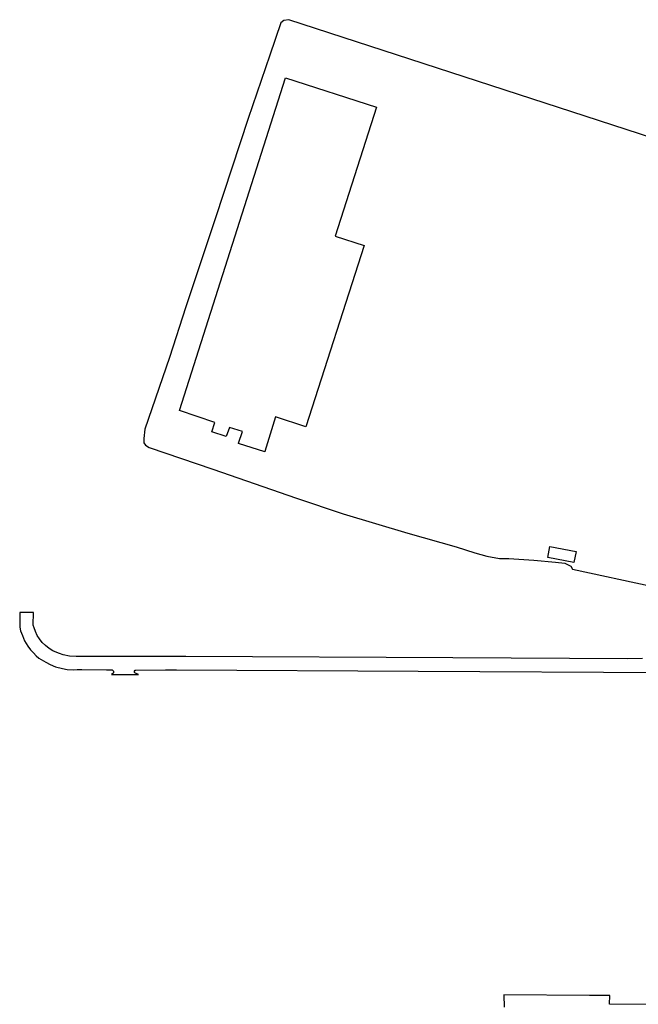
# Model space of a CAD drawing. Header units: metres. Extents: x 155581 to 157790, y 453982 to 460043.
# Tile 24 of 81: x 156715 to 156854, y 455160 to 455381. Entities that reach past the tile are written whole.
import ezdxf

# ---------------------------------------------------------------- set-up
doc = ezdxf.new("R2010")
doc.units = ezdxf.units.M
doc.header["$LTSCALE"] = 4
doc.layers.add('G_OTD', color=32, linetype='CONTINUOUS')
doc.layers.add('G_WGD', color=7, linetype='CONTINUOUS')

msp = doc.modelspace()

# ---------------------------------------------------------------- linework, layer by layer
at = {"layer": 'G_OTD', "linetype": 'Continuous', "transparency": 33554687}
for points in [[(156894.053, 455342.766), (156775.855, 455381.206), (156774.697, 455380.992), (156774.044, 455380.479), (156771.529, 455373.246), (156766.711, 455358.992), (156759.323, 455336.721), (156752.705, 455316.717), (156748.999, 455305.307), (156743.479, 455289.283), (156743.278, 455287.178), (156743.275, 455286.194), (156743.622, 455285.618), (156744.409, 455285.146), (156758.769, 455280.267), (156777.577, 455273.758), (156788.063, 455270.22), (156802.609, 455265.888), (156813.429, 455262.819), (156817.621, 455261.447), (156820.33, 455260.714), (156823.161, 455260.192), (156825.299, 455260.196), (156830.874, 455259.793), (156835.737, 455259.354), (156837.859, 455259.137), (156839.19, 455258.453), (156839.589, 455257.786), (156857.616, 455253.905)], [(156795.532, 455361.588), (156786.241, 455332.554), (156792.735, 455330.472), (156779.678, 455289.755), (156772.807, 455292.014), (156770.409, 455284.22), (156770.4, 455284.192), (156764.496, 455286.025), (156764.524, 455286.106), (156765.435, 455288.697), (156762.463, 455289.599), (156761.742, 455287.563), (156758.507, 455288.644), (156759.229, 455290.713), (156751.229, 455293.439), (156775.112, 455368.122), (156795.532, 455361.588)], [(156834.02, 455260.46), (156834.503, 455262.902), (156840.376, 455261.741), (156839.893, 455259.299), (156834.02, 455260.46)], [(156869.783, 455159.977), (156847.92, 455160.148), (156847.94, 455162.046), (156843.366, 455162.078), (156824.179, 455162.182), (156824.231, 455159.417)]]:
    msp.add_lwpolyline(points, dxfattribs=at)
at = {"layer": 'G_WGD', "linetype": 'Continuous', "transparency": 33554687}
msp.add_lwpolyline([(156855.324, 455237.711), (156852.046, 455237.695), (156812.685, 455237.863), (156752.687, 455238.181), (156728.011, 455238.217), (156726.529, 455238.299), (156725.085, 455238.573), (156724.294, 455238.837), (156723.676, 455239.087), (156722.816, 455239.473), (156721.939, 455240.002), (156721.136, 455240.669), (156720.421, 455241.362), (156719.789, 455242.148), (156719.294, 455242.876), (156718.87, 455243.815), (156718.572, 455244.614), (156718.389, 455245.231), (156718.426, 455248.075), (156715.377, 455248.06), (156715.343, 455244.789), (156715.533, 455243.975), (156715.955, 455242.906), (156716.432, 455241.718), (156717.159, 455240.498), (156717.783, 455239.703), (156718.418, 455239.012), (156719.048, 455238.336), (156719.684, 455237.852), (156721.189, 455236.899), (156722.187, 455236.362), (156723.424, 455235.866), (156724.982, 455235.472), (156726.002, 455235.309), (156727.488, 455235.217), (156728.294, 455235.25), (156729.348, 455235.276), (156734.87, 455235.229), (156736.095, 455235.222), (156736.294, 455235.08), (156736.397, 455234.909), (156736.423, 455234.714), (156736.4, 455234.534), (156736.268, 455234.397), (156736.005, 455234.185), (156738.622, 455234.169), (156739.534, 455234.164), (156742.047, 455234.149), (156741.501, 455234.352), (156741.258, 455234.497), (156741.171, 455234.609), (156741.134, 455234.757), (156741.165, 455234.923), (156741.299, 455235.095), (156741.412, 455235.147), (156748.13, 455235.193), (156750.553, 455235.209), (156804.879, 455234.925), (156860.409, 455234.635)], dxfattribs=at)

doc.saveas('drawing.dxf')
